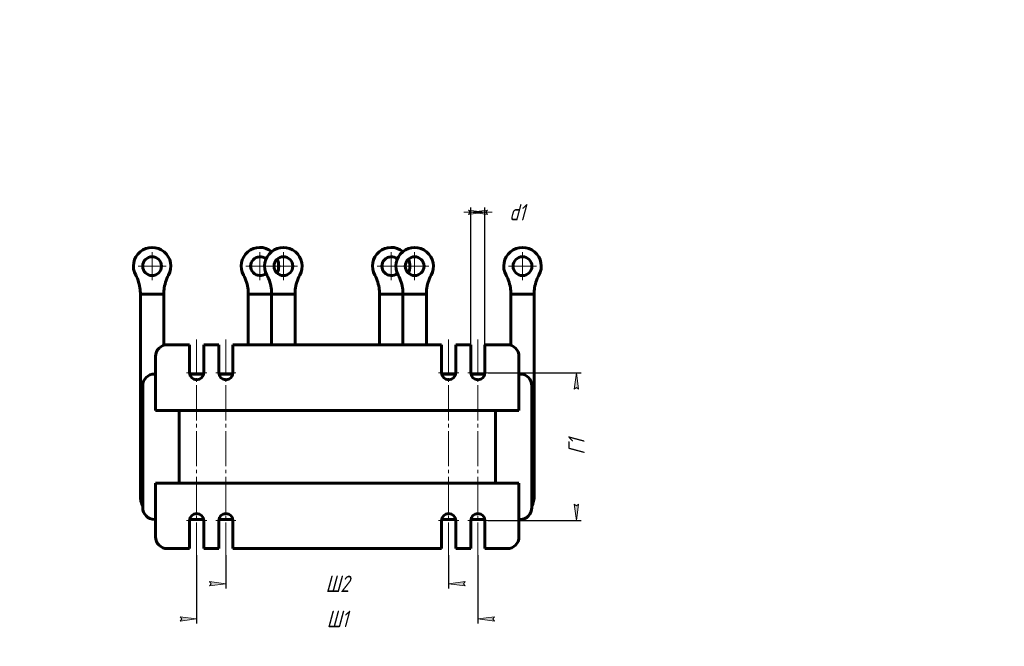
# Model space of a CAD drawing. Header units: millimetres. Extents: x 0 to 420, y 0 to 594.
# Tile 2 of 2: x 0 to 420, y 327 to 594. Entities that reach past the tile are written whole.
import ezdxf

# ---------------------------------------------------------------- set-up
doc = ezdxf.new("R2010")
doc.units = ezdxf.units.MM
for name, pattern in [('K5LT_AXLED', [19.5, 15, -1.5, 1.5, -1.5]), ('K5LT_BASIC', [0]), ('K5LT_THIN', [0])]:
    doc.linetypes.add(name, pattern=pattern)
doc.layers.add('Системный слой', color=7, linetype='Continuous')
doc.styles.add('KDIMTEXTSTYLE', font='GOST_AU.SHX', dxfattribs={"width": 0.96, "oblique": 15, "height": 5})
doc.dimstyles.new('KDIMSTYLE (1.00)', dxfattribs={"dimtxt": 5, "dimasz": 1, "dimexe": 2, "dimexo": 0, "dimgap": 1, "dimtad": 1, "dimtxsty": 'KDIMTEXTSTYLE', "dimsah": 1, "dimcen": 0, "dimdle": 1, "dimadec": 0, "dimazin": 0, "dimtfac": 0.667, "dimtmove": 0, "dimatfit": 3, "dimfxl": 1, "dimtvp": 1, "dimtolj": 1, "dimtzin": 0, "dimarcsym": 0})

# ---------------------------------------------------------------- blocks, each defined once
blk = doc.blocks.new('U19')
at = {"layer": 'Системный слой', "color": 150, "linetype": 'K5LT_BASIC', "lineweight": 60, "true_color": 0x0080ff}
for start, end in [(51.3178, 208.955), (337.6684, 22.3316)]:
    blk.add_arc((102.48, 488.85), 8, start, end, dxfattribs=at)
blk = doc.blocks.new('U20')
at = {"layer": 'Системный слой', "color": 150, "linetype": 'K5LT_BASIC', "lineweight": 60, "true_color": 0x0080ff}
for p, q in [((57.98, 380.85), (57.48, 380.85)), ((78.44, 380.85), (72.52, 380.85)), ((90.94, 380.85), (85.02, 380.85))]:
    blk.add_line(p, q, dxfattribs=at)
blk = doc.blocks.new('U21')
at = {"layer": 'Системный слой', "color": 150, "linetype": 'K5LT_BASIC', "lineweight": 60, "true_color": 0x0080ff}
for p, q in [((57.48, 442.85), (57.98, 442.85)), ((72.52, 442.85), (78.44, 442.85)), ((85.02, 442.85), (90.94, 442.85))]:
    blk.add_line(p, q, dxfattribs=at)
blk = doc.blocks.new('U22')
at = {"layer": 'Системный слой', "color": 150, "linetype": 'K5LT_BASIC', "lineweight": 60, "true_color": 0x0080ff}
for start, end in [(51.3178, 208.955), (337.6684, 22.3316)]:
    blk.add_arc((158.48, 488.85), 8, start, end, dxfattribs=at)
blk = doc.blocks.new('U23')
at = {"layer": 'Системный слой', "color": 150, "linetype": 'K5LT_BASIC', "lineweight": 60, "true_color": 0x0080ff}
for p, q in [((185.94, 380.85), (180.02, 380.85)), ((198.44, 380.85), (192.52, 380.85)), ((213.48, 380.85), (212.98, 380.85))]:
    blk.add_line(p, q, dxfattribs=at)
blk = doc.blocks.new('U24')
at = {"layer": 'Системный слой', "color": 150, "linetype": 'K5LT_BASIC', "lineweight": 60, "true_color": 0x0080ff}
for p, q in [((180.02, 442.85), (185.94, 442.85)), ((192.52, 442.85), (198.44, 442.85)), ((212.98, 442.85), (213.48, 442.85))]:
    blk.add_line(p, q, dxfattribs=at)
blk = doc.blocks.new('U25')
at = {"layer": 'Системный слой', "color": 30, "linetype": 'K5LT_AXLED', "lineweight": 18, "true_color": 0xff8000}
for q in [(56.48, 494.85), (50.48, 488.85), (62.48, 488.85), (56.48, 482.85)]:
    blk.add_line((56.48, 488.85), q, dxfattribs=at)
blk = doc.blocks.new('U26')
at = {"layer": 'Системный слой', "color": 30, "linetype": 'K5LT_AXLED', "lineweight": 18, "true_color": 0xff8000}
for q in [(112.48, 494.85), (106.48, 488.85), (118.48, 488.85), (112.48, 482.85)]:
    blk.add_line((112.48, 488.85), q, dxfattribs=at)
blk = doc.blocks.new('U27')
at = {"layer": 'Системный слой', "color": 30, "linetype": 'K5LT_AXLED', "lineweight": 18, "true_color": 0xff8000}
for q in [(168.48, 494.85), (162.48, 488.85), (174.48, 488.85), (168.48, 482.85)]:
    blk.add_line((168.48, 488.85), q, dxfattribs=at)
blk = doc.blocks.new('U28')
at = {"layer": 'Системный слой', "color": 30, "linetype": 'K5LT_AXLED', "lineweight": 18, "true_color": 0xff8000}
for q in [(214.48, 494.85), (208.48, 488.85), (220.48, 488.85), (214.48, 482.85)]:
    blk.add_line((214.48, 488.85), q, dxfattribs=at)
blk = doc.blocks.new('KDIMARROW_01')
at = {"layer": 'Системный слой'}
blk.add_hatch(color=0, dxfattribs=at).paths.add_polyline_path([(-7, -0.92), (0, 0), (-7, 0.92), (-6.3, 0)])
at = {"layer": 'Системный слой', "color": 0, "linetype": 'K5LT_THIN', "lineweight": 18}
for p, q in [((-6.3, 0), (-7, 0.92)), ((-7, 0.92), (0, 0)), ((0, 0), (-7, -0.92)), ((-7, -0.92), (-6.3, 0)), ((0, 0), (-1, 0))]:
    blk.add_line(p, q, dxfattribs=at)
blk = doc.blocks.new('KDIMARROW_02')
at = {"layer": 'Системный слой'}
blk.add_hatch(color=0, dxfattribs=at).paths.add_polyline_path([(6.3, 0), (7, 0.92), (0, 0), (7, -0.92)])
at = {"layer": 'Системный слой', "color": 0, "linetype": 'K5LT_THIN', "lineweight": 18}
for p, q in [((0, 0), (-1, 0)), ((7, 0.92), (0, 0)), ((0, 0), (7, -0.92)), ((0, 0), (9, 0)), ((6.3, 0), (7, 0.92)), ((7, -0.92), (6.3, 0))]:
    blk.add_line(p, q, dxfattribs=at)
blk = doc.blocks.new('U29')
at = {"layer": 'Системный слой', "color": 30, "linetype": 'K5LT_AXLED', "lineweight": 18, "true_color": 0xff8000}
for q in [(102.48, 494.85), (96.48, 488.85), (102.48, 482.85), (108.48, 488.85)]:
    blk.add_line((102.48, 488.85), q, dxfattribs=at)
blk = doc.blocks.new('U30')
at = {"layer": 'Системный слой', "color": 30, "linetype": 'K5LT_AXLED', "lineweight": 18, "true_color": 0xff8000}
for q in [(158.48, 494.85), (152.48, 488.85), (158.48, 482.85), (164.48, 488.85)]:
    blk.add_line((158.48, 488.85), q, dxfattribs=at)

msp = doc.modelspace()

# ---------------------------------------------------------------- linework, layer by layer
at = {"layer": 'Системный слой', "color": 150, "linetype": 'K5LT_BASIC', "lineweight": 60, "true_color": 0x0080ff}
for p, q in [((51.48, 476.853), (51.48, 477.234)), ((51.48, 476.853), (61.48, 476.853)), ((51.48, 474.853), (51.48, 476.853)), ((51.48, 390.853), (51.48, 474.853)), ((61.48, 477.234), (61.48, 476.853)), ((61.48, 476.853), (61.48, 474.853)), ((61.48, 455.123), (61.48, 474.853)), ((97.48, 476.853), (97.48, 477.234)), ((97.48, 476.853), (107.48, 476.853)), ((97.48, 474.853), (97.48, 476.853)), ((97.48, 455.353), (97.48, 474.853)), ((107.48, 476.853), (107.48, 477.234)), ((107.48, 476.853), (117.48, 476.853)), ((107.48, 474.853), (107.48, 476.853)), ((107.48, 455.353), (107.48, 474.853)), ((117.48, 477.234), (117.48, 476.853)), ((117.48, 476.853), (117.48, 474.853)), ((117.48, 455.353), (117.48, 474.853)), ((153.48, 476.853), (153.48, 477.234)), ((153.48, 476.853), (163.48, 476.853)), ((153.48, 474.853), (153.48, 476.853)), ((153.48, 455.353), (153.48, 474.853)), ((163.48, 476.853), (163.48, 477.234)), ((163.48, 476.853), (173.48, 476.853)), ((163.48, 474.853), (163.48, 476.853)), ((163.48, 455.353), (163.48, 474.853)), ((173.48, 477.234), (173.48, 476.853)), ((173.48, 476.853), (173.48, 474.853)), ((173.48, 455.353), (173.48, 474.853)), ((209.48, 476.853), (209.48, 477.234)), ((209.48, 476.853), (219.48, 476.853)), ((209.48, 474.853), (209.48, 476.853)), ((209.48, 455.123), (209.48, 474.853)), ((219.48, 477.234), (219.48, 476.853)), ((219.48, 476.853), (219.48, 474.853)), ((219.48, 432.853), (219.48, 474.853)), ((62.98, 455.353), (72.48, 455.353)), ((72.48, 455.353), (72.48, 443.353)), ((78.48, 443.353), (78.48, 455.353)), ((78.48, 455.353), (84.98, 455.353)), ((84.98, 455.353), (84.98, 443.353)), ((90.98, 455.353), (179.98, 455.353)), ((90.98, 443.353), (90.98, 455.353)), ((179.98, 455.353), (179.98, 443.353)), ((185.98, 455.353), (192.48, 455.353)), ((185.98, 443.353), (185.98, 455.353)), ((192.48, 455.353), (192.48, 443.353)), ((198.48, 443.353), (198.48, 455.353)), ((198.48, 455.353), (207.98, 455.353)), ((57.98, 427.353), (57.98, 450.353)), ((212.98, 450.353), (212.98, 427.353)), ((52.48, 385.853), (52.48, 437.853)), ((218.48, 437.853), (218.48, 385.853)), ((219.48, 432.853), (219.48, 390.853)), ((212.98, 427.353), (57.98, 427.353)), ((67.98, 396.353), (67.98, 427.353)), ((202.98, 427.353), (202.98, 396.353)), ((57.98, 396.353), (212.98, 396.353)), ((57.98, 373.353), (57.98, 396.353)), ((212.98, 396.353), (212.98, 373.353)), ((72.48, 380.353), (72.48, 368.353)), ((78.48, 368.353), (78.48, 380.353)), ((84.98, 380.353), (84.98, 368.353)), ((90.98, 368.353), (90.98, 380.353)), ((179.98, 380.353), (179.98, 368.353)), ((185.98, 368.353), (185.98, 380.353)), ((192.48, 380.353), (192.48, 368.353)), ((198.48, 368.353), (198.48, 380.353)), ((72.48, 368.353), (62.98, 368.353)), ((84.98, 368.353), (78.48, 368.353)), ((179.98, 368.353), (90.98, 368.353)), ((192.48, 368.353), (185.98, 368.353)), ((207.98, 368.353), (198.48, 368.353))]:
    msp.add_line(p, q, dxfattribs=at)
at = {"layer": 'Системный слой', "color": 30, "linetype": 'K5LT_AXLED', "lineweight": 18, "true_color": 0xff8000}
for p, q in [((75.48, 457.533), (75.48, 365.533)), ((87.98, 457.533), (87.98, 365.533)), ((182.98, 457.533), (182.98, 365.533)), ((195.48, 457.533), (195.48, 365.533)), ((71.178, 443.353), (79.758, 443.353)), ((83.678, 443.353), (92.258, 443.353)), ((178.678, 443.353), (187.258, 443.353)), ((191.178, 443.353), (199.758, 443.353)), ((71.178, 380.353), (79.758, 380.353)), ((83.678, 380.353), (92.258, 380.353)), ((178.678, 380.353), (187.258, 380.353)), ((191.178, 380.353), (199.758, 380.353))]:
    msp.add_line(p, q, dxfattribs=at)
at = {"layer": 'Системный слой', "color": 150, "linetype": 'K5LT_BASIC', "lineweight": 60, "true_color": 0x0080ff}
for centre in [(56.48, 488.853), (112.48, 488.853), (168.48, 488.853), (214.48, 488.853)]:
    msp.add_circle(centre, 4, dxfattribs=at)
for centre, radius, start, end in [((56.48, 488.853), 8, 331.04498, 208.95502), ((112.48, 488.853), 8, 331.04498, 208.95502), ((168.48, 488.853), 8, 331.04498, 208.95502), ((214.48, 488.853), 8, 331.04498, 208.95502), ((102.48, 488.853), 4, 49.4584, 310.5416), ((158.48, 488.853), 4, 49.4584, 310.5416), ((35.48, 477.234), 16, 5.80738, 28.95502), ((77.48, 477.234), 16, 151.04498, 174.19262), ((81.48, 477.234), 16, 5.80738, 28.95502), ((91.48, 477.234), 16, 5.80738, 28.95502), ((133.48, 477.234), 16, 151.04498, 174.19262), ((137.48, 477.234), 16, 5.80738, 28.95502), ((147.48, 477.234), 16, 5.80738, 28.95502), ((189.48, 477.234), 16, 151.04498, 174.19262), ((193.48, 477.234), 16, 5.80738, 28.95502), ((235.48, 477.234), 16, 151.04498, 174.19262), ((35.48, 477.234), 16, 0, 5.80738), ((77.48, 477.234), 16, 174.19262, 180), ((81.48, 477.234), 16, 0, 5.80738), ((91.48, 477.234), 16, 0, 5.80738), ((133.48, 477.234), 16, 174.19262, 180), ((137.48, 477.234), 16, 0, 5.80738), ((147.48, 477.234), 16, 0, 5.80738), ((189.48, 477.234), 16, 174.19262, 180), ((193.48, 477.234), 16, 0, 5.80738), ((235.48, 477.234), 16, 174.19262, 180), ((62.98, 450.353), 5, 90, 180), ((207.98, 450.353), 5, 0, 90), ((57.48, 437.853), 5, 90, 180), ((75.48, 443.353), 3, 180, 0), ((87.98, 443.353), 3, 180, 0), ((182.98, 443.353), 3, 180, 0), ((195.48, 443.353), 3, 180, 0), ((213.48, 437.853), 5, 0, 90), ((209.48, 432.853), 10, 0, 25.84193), ((61.48, 390.853), 10, 180, 205.84193), ((209.48, 390.853), 10, 334.15807, 0), ((57.48, 385.853), 5, 180, 270), ((75.48, 380.353), 3, 0, 180), ((87.98, 380.353), 3, 0, 180), ((182.98, 380.353), 3, 0, 180), ((195.48, 380.353), 3, 0, 180), ((213.48, 385.853), 5, 270, 0), ((62.98, 373.353), 5, 180, 270), ((207.98, 373.353), 5, 270, 0)]:
    msp.add_arc(centre, radius, start, end, dxfattribs=at)

# ---------------------------------------------------------------- block references
at = {"layer": 'Системный слой'}
for name in ['U19', 'U22', 'U25', 'U29', 'U26', 'U30', 'U27', 'U28', 'U21', 'U24', 'U20', 'U23']:
    msp.add_blockref(name, (0, 0), dxfattribs=at)

# ---------------------------------------------------------------- dimensions: what is measured, and where the dimension line sits
at = {"layer": 'Системный слой', "color": 7}
for base, p1, p2, location, text, override in [((192.48, 511.853), (198.48, 455.353), (192.48, 455.353), (212.2, 511.853), '\\H7.0;\\W0.965;\\Q15;\\H7.0;\\W0.965;\\Q15;\\Q15;d1', {"dimexo": 0, "dimblk1": 'KDIMARROW_02', "dimblk2": 'KDIMARROW_02', "dimse1": 0, "dimse2": 0, "dimclrt": 7, "dimtolj": 1}), ((75.48, 338.353), (195.48, 365.533), (75.48, 365.533), (135.48, 338.353), '\\H7.0;\\W0.965;\\Q15;\\H7.0;\\W0.965;\\Q15;\\Q15;Ш1', {"dimexo": 0, "dimblk1": 'KDIMARROW_01', "dimblk2": 'KDIMARROW_01', "dimse1": 0, "dimse2": 0, "dimclrt": 7, "dimtolj": 1}), ((87.98, 353.353), (182.98, 365.533), (87.98, 365.533), (135.48, 353.353), '\\H7.0;\\W0.965;\\Q15;\\H7.0;\\W0.965;\\Q15;\\Q15;Ш2', {"dimexo": 0, "dimblk1": 'KDIMARROW_01', "dimblk2": 'KDIMARROW_01', "dimse1": 0, "dimse2": 0, "dimclrt": 7, "dimtolj": 1})]:
    msp.add_linear_dim(base=base, p1=p1, p2=p2, location=location, text=text, dimstyle='KDIMSTYLE (1.00)', override=override, dxfattribs=at).render()
msp.add_linear_dim(base=(237.48, 443.353), p1=(199.758, 380.353), p2=(199.758, 443.353), angle=90, location=(237.48, 411.853), text='\\H7.0;\\W0.965;\\Q15;\\H7.0;\\W0.965;\\Q15;\\Q15;Г1', dimstyle='KDIMSTYLE (1.00)', override={"dimexo": 0, "dimblk1": 'KDIMARROW_01', "dimblk2": 'KDIMARROW_01', "dimse1": 0, "dimse2": 0, "dimclrt": 7, "dimtolj": 1}, dxfattribs=at).render()

doc.saveas('drawing.dxf')
